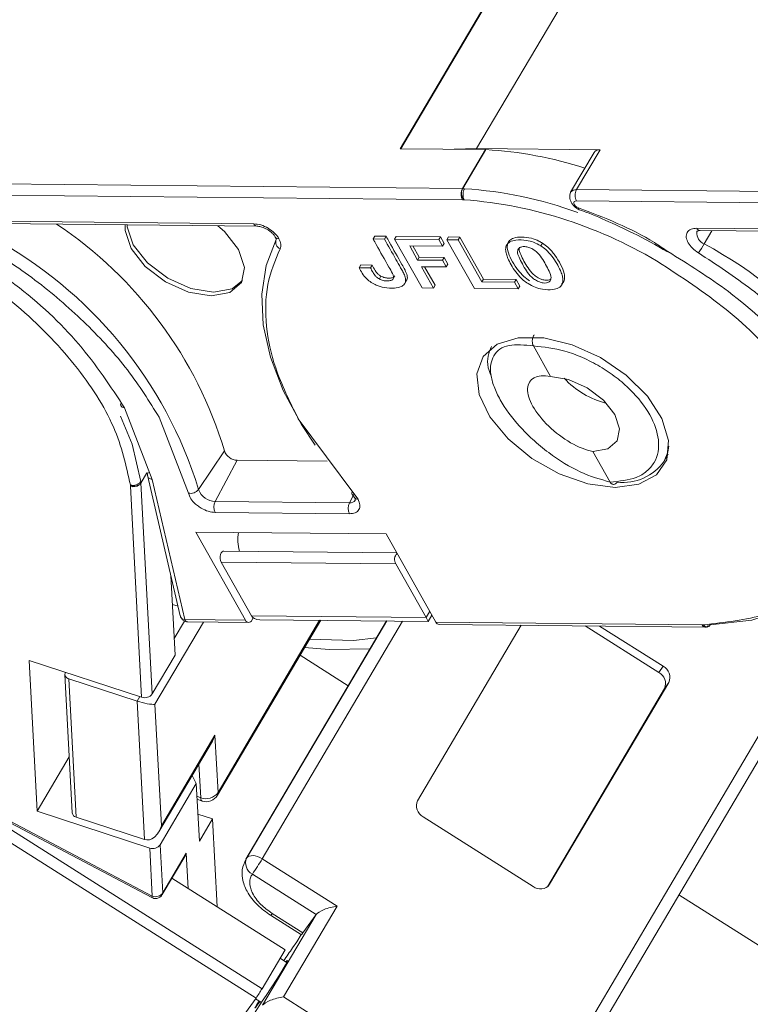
# Model space of a CAD drawing. Header units: millimetres. Extents: x 3045 to 3672, y -465 to -26.
# Tile 17 of 28: x 3339 to 3367, y -113 to -75. Entities that reach past the tile are written whole.
import ezdxf

# ---------------------------------------------------------------- set-up
doc = ezdxf.new("R2010")
doc.units = ezdxf.units.MM

msp = doc.modelspace()

# ---------------------------------------------------------------- linework, layer by layer
at = {"color": 7, "linetype": 'Continuous', "lineweight": 15}
for p, q in [((3365.512, -59.353), (3353.115, -80.336)), ((3353.142, -80.336), (3365.525, -59.376)), ((3356.053, -80.33), (3368.409, -59.417)), ((3353.115, -80.336), (3356.39, -80.368)), ((3355.189, -80.357), (3356.053, -80.33)), ((3360.786, -80.377), (3356.053, -80.33)), ((3356.39, -80.368), (3355.509, -81.86)), ((3355.519, -81.86), (3356.4, -80.369)), ((3360.555, -80.479), (3359.653, -82.005)), ((3359.884, -81.903), (3360.786, -80.377)), ((3355.509, -81.86), (3332.534, -81.631)), ((3332.529, -82.06), (3355.509, -82.289)), ((3355.476, -81.954), (3355.509, -81.86)), ((3355.523, -81.861), (3355.586, -81.865)), ((3382.86, -82.132), (3359.884, -81.903)), ((3355.509, -82.289), (3355.57, -82.289)), ((3359.88, -82.332), (3382.86, -82.561)), ((3359.983, -82.671), (3359.978, -82.67)), ((3337.141, -83.109), (3347.507, -83.212)), ((3337.264, -83.199), (3347.63, -83.302)), ((3352.083, -83.791), (3352.146, -83.684)), ((3352.146, -83.684), (3352.58, -83.688)), ((3352.58, -83.688), (3352.517, -83.795)), ((3352.907, -83.799), (3352.97, -83.692)), ((3352.97, -83.692), (3354.663, -83.709)), ((3354.6, -83.816), (3354.663, -83.709)), ((3354.663, -83.709), (3354.808, -83.966)), ((3354.914, -83.819), (3354.977, -83.712)), ((3354.977, -83.712), (3355.411, -83.717)), ((3355.348, -83.823), (3355.411, -83.717)), ((3355.411, -83.717), (3356.32, -85.328)), ((3364.492, -83.381), (3374.858, -83.484)), ((3364.615, -83.471), (3374.981, -83.574)), ((3365.072, -83.475), (3364.774, -83.979)), ((3352.517, -83.795), (3352.083, -83.791)), ((3354.6, -83.816), (3352.907, -83.799)), ((3352.907, -83.799), (3353.961, -85.667)), ((3354.745, -84.072), (3353.486, -84.06)), ((3353.486, -84.06), (3353.79, -84.598)), ((3353.61, -84.061), (3353.853, -84.492)), ((3354.6, -83.816), (3354.745, -84.072)), ((3354.745, -84.072), (3354.808, -83.966)), ((3354.914, -83.819), (3355.968, -85.687)), ((3355.348, -83.823), (3354.914, -83.819)), ((3356.257, -85.435), (3355.348, -83.823)), ((3358.509, -84.054), (3358.572, -83.947)), ((3351.544, -84.892), (3351.607, -84.786)), ((3351.607, -84.786), (3352.041, -84.79)), ((3351.978, -84.896), (3352.041, -84.79)), ((3353.79, -84.598), (3353.853, -84.492)), ((3353.79, -84.598), (3354.742, -84.608)), ((3353.853, -84.492), (3354.805, -84.501)), ((3353.934, -84.855), (3354.886, -84.864)), ((3354.395, -85.671), (3353.934, -84.855)), ((3354.058, -84.856), (3354.458, -85.565)), ((3354.742, -84.608), (3354.805, -84.501)), ((3354.742, -84.608), (3354.886, -84.864)), ((3354.805, -84.501), (3354.949, -84.758)), ((3354.949, -84.758), (3354.886, -84.864)), ((3351.978, -84.896), (3351.544, -84.892)), ((3352.322, -85.324), (3352.385, -85.218)), ((3353.298, -85.493), (3353.361, -85.387)), ((3354.395, -85.671), (3354.458, -85.565)), ((3356.257, -85.435), (3356.32, -85.328)), ((3357.5, -85.447), (3356.257, -85.435)), ((3356.32, -85.328), (3357.563, -85.341)), ((3357.5, -85.447), (3357.563, -85.341)), ((3357.645, -85.704), (3357.5, -85.447)), ((3357.563, -85.341), (3357.708, -85.597)), ((3357.708, -85.597), (3357.645, -85.704)), ((3359.319, -85.544), (3359.382, -85.438)), ((3353.961, -85.667), (3354.395, -85.671)), ((3355.968, -85.687), (3357.645, -85.704)), ((3358.228, -87.891), (3358.887, -89.06)), ((3342.557, -90.255), (3343.607, -93.007)), ((3345.002, -93.525), (3343.884, -90.624)), ((3349.215, -90.677), (3351.376, -93.588)), ((3345.393, -93.391), (3346.382, -91.913)), ((3360.508, -91.934), (3361.167, -93.102)), ((3346.874, -92.267), (3346.031, -93.85)), ((3350.316, -92.302), (3346.874, -92.267)), ((3363.238, -92.301), (3363.394, -92.038)), ((3343.18, -93.14), (3343.413, -92.746)), ((3343.173, -93.084), (3343.18, -93.138)), ((3343.611, -101.221), (3343.18, -93.138)), ((3343.434, -92.844), (3344.691, -98.229)), ((3343.607, -93.007), (3344.86, -98.373)), ((3342.779, -93.263), (3342.776, -93.215)), ((3343.209, -101.344), (3342.779, -93.263)), ((3345.068, -93.697), (3345.002, -93.525)), ((3351.173, -93.901), (3346.031, -93.85)), ((3351.173, -93.901), (3351.317, -93.631)), ((3351.28, -93.581), (3351.366, -93.696)), ((3351.376, -93.588), (3351.504, -93.761)), ((3351.175, -94.318), (3346.033, -94.267)), ((3347.187, -98.396), (3345.282, -95.019)), ((3345.282, -95.019), (3352.582, -95.092)), ((3352.582, -95.092), (3354.487, -98.469)), ((3352.988, -95.811), (3346.364, -95.745)), ((3346.258, -96.171), (3352.953, -96.238)), ((3347.417, -98.225), (3346.258, -96.171)), ((3352.953, -96.238), (3354.112, -98.292)), ((3344.492, -99.729), (3344.329, -96.681)), ((3344.337, -96.832), (3344.365, -96.832)), ((3344.606, -97.864), (3344.389, -97.793)), ((3354.253, -98.053), (3354.112, -98.292)), ((3344.854, -98.427), (3344.458, -99.097)), ((3344.86, -98.373), (3347.187, -98.396)), ((3346.113, -105.101), (3350.073, -98.398)), ((3350.034, -98.398), (3346.137, -104.995)), ((3352.599, -98.423), (3347.205, -107.554)), ((3347.238, -107.503), (3352.603, -98.424)), ((3354.112, -98.292), (3347.417, -98.225)), ((3347.435, -98.399), (3347.49, -98.306)), ((3347.739, -98.375), (3354.195, -98.439)), ((3347.829, -107.535), (3353.209, -98.43)), ((3354.112, -98.292), (3354.195, -98.439)), ((3354.195, -98.439), (3354.336, -98.2)), ((3369.476, -98.381), (3359.652, -115.011)), ((3343.719, -101.618), (3345.579, -98.469)), ((3344.983, -98.463), (3347.31, -98.486)), ((3357.754, -98.59), (3353.785, -105.309)), ((3354.487, -98.469), (3364.694, -98.57)), ((3354.61, -98.559), (3364.817, -98.66)), ((3363.036, -100.396), (3360.218, -98.614)), ((3363.205, -100.161), (3360.767, -98.62)), ((3364.694, -98.57), (3364.754, -98.571)), ((3359.913, -115.5), (3369.738, -98.871)), ((3338.893, -99.935), (3343.209, -101.344)), ((3339.201, -105.715), (3338.893, -99.935)), ((3344.492, -99.729), (3343.611, -101.221)), ((3349.282, -99.737), (3351.132, -100.907)), ((3363.205, -100.161), (3363.036, -100.396)), ((3340.267, -100.479), (3340.55, -105.779)), ((3340.413, -100.641), (3343.039, -101.498)), ((3340.696, -105.942), (3340.413, -100.641)), ((3358.763, -108.61), (3363.251, -101.015)), ((3358.851, -108.512), (3363.42, -100.78)), ((3363.42, -100.78), (3363.251, -101.015)), ((3343.143, -101.322), (3343.039, -101.498)), ((3343.039, -101.498), (3343.322, -106.799)), ((3343.966, -106.272), (3343.719, -101.618)), ((3346.02, -102.797), (3343.966, -106.272)), ((3346.137, -104.995), (3346.02, -102.797)), ((3343.868, -106.504), (3345.921, -103.029)), ((3340.435, -103.625), (3339.201, -105.715)), ((3345.406, -103.902), (3345.475, -105.198)), ((3345.303, -104.657), (3345.147, -104.34)), ((3343.918, -107), (3345.303, -104.657)), ((3345.303, -104.657), (3345.421, -106.861)), ((3345.475, -105.198), (3345.328, -105.131)), ((3336.6, -105.34), (3343.6, -109.021)), ((3336.659, -105.308), (3343.615, -108.966)), ((3345.335, -105.25), (3345.527, -105.322)), ((3347.824, -112.513), (3337.265, -105.836)), ((3343.517, -107.123), (3339.201, -105.715)), ((3343.322, -106.799), (3340.696, -105.942)), ((3345.365, -105.826), (3345.924, -106.008)), ((3353.999, -105.927), (3358.221, -108.597)), ((3347.596, -112.868), (3337.039, -106.193)), ((3345.421, -106.861), (3345.924, -106.008)), ((3345.924, -106.008), (3346.103, -109.376)), ((3344.017, -108.843), (3343.918, -107)), ((3343.615, -108.966), (3343.517, -107.123)), ((3344.002, -108.907), (3344.904, -107.381)), ((3344.919, -107.316), (3344.017, -108.843)), ((3344.991, -108.672), (3344.919, -107.316)), ((3347.205, -107.554), (3347.238, -107.503)), ((3350.701, -109.351), (3347.829, -107.535)), ((3347.453, -108.122), (3349.902, -109.67)), ((3348.706, -111.021), (3344.372, -108.281)), ((3358.851, -108.512), (3358.816, -108.561)), ((3363.802, -108.918), (3369.861, -112.749)), ((3348.647, -112.826), (3350.701, -109.351)), ((3349.902, -109.67), (3347.848, -113.146)), ((3348.152, -109.699), (3349.335, -110.446)), ((3349.394, -110.375), (3348.212, -109.627)), ((3349.902, -109.67), (3349.394, -110.375)), ((3349.325, -110.44), (3349.165, -110.711)), ((3349.165, -110.711), (3348.996, -110.946)), ((3348.706, -111.021), (3347.824, -112.513)), ((3348.767, -111.504), (3348.515, -111.344)), ((3345.99, -115.099), (3347.596, -112.868)), ((3347.83, -112.995), (3347.008, -114.256)), ((3347.573, -112.9), (3347.798, -113.043)), ((3347.702, -112.982), (3347.653, -113.065)), ((3354.727, -116.671), (3348.647, -112.826))]:
    msp.add_line(p, q, dxfattribs=at)
at = {"color": 7, "linetype": 'Continuous', "lineweight": 15, "flags": 128}
for points in [[(3359.631, -82.068), (3359.632, -82.064), (3359.653, -82.005)], [(3359.956, -82.599), (3359.897, -82.57), (3359.845, -82.531), (3359.806, -82.485), (3359.783, -82.439), (3359.78, -82.396), (3359.796, -82.361), (3359.831, -82.339), (3359.88, -82.332)], [(3359.978, -82.67), (3359.975, -82.669), (3359.964, -82.655), (3359.958, -82.632), (3359.956, -82.599)], [(3346.135, -83.287), (3346.383, -83.507), (3346.927, -84.196), (3347.158, -84.881), (3347.04, -85.46), (3346.591, -85.842), (3345.879, -85.971), (3345.012, -85.827), (3344.124, -85.431), (3343.348, -84.843), (3342.803, -84.155), (3342.572, -83.469), (3342.574, -83.251)], [(3342.652, -83.252), (3342.656, -83.327), (3342.887, -84.012), (3343.432, -84.701), (3344.208, -85.289), (3345.096, -85.685), (3345.963, -85.829), (3346.675, -85.7), (3347.078, -85.387)], [(3364.493, -83.524), (3364.496, -83.515), (3364.513, -83.484)], [(3348.37, -83.816), (3347.985, -84.807), (3347.818, -85.901), (3347.873, -87.078), (3348.148, -88.317), (3348.638, -89.597), (3349.335, -90.894), (3349.857, -91.684)], [(3348.384, -83.781), (3348.381, -83.791), (3348.37, -83.816)], [(3361.364, -93.306), (3360.317, -93.168), (3359.219, -92.787), (3358.167, -92.196), (3357.255, -91.447), (3356.563, -90.608), (3356.154, -89.753), (3356.063, -88.957), (3356.299, -88.292), (3356.841, -87.816), (3357.64, -87.573), (3358.625, -87.582), (3359.71, -87.845), (3360.797, -88.337), (3361.79, -89.014), (3362.601, -89.817), (3363.158, -90.674), (3363.411, -91.509), (3363.338, -92.247), (3362.944, -92.824), (3362.267, -93.188), (3361.364, -93.306)], [(3358.887, -89.06), (3359.58, -89.175), (3360.291, -89.492), (3360.911, -89.962), (3361.347, -90.513), (3361.532, -91.062), (3361.437, -91.524), (3361.078, -91.831), (3360.508, -91.934)], [(3342.401, -90.585), (3342.843, -91.65), (3343.173, -93.084)], [(3363.423, -91.724), (3363.381, -91.961), (3363.238, -92.302)], [(3370.158, -91.82), (3370.373, -92.531), (3370.56, -93.928), (3370.403, -95.206), (3369.908, -96.324), (3369.09, -97.245), (3367.976, -97.941), (3366.602, -98.388), (3365.01, -98.573)], [(3346.258, -96.171), (3346.232, -96.108), (3346.219, -96.034), (3346.219, -95.956), (3346.234, -95.882), (3346.261, -95.819), (3346.297, -95.773), (3346.34, -95.749), (3346.364, -95.745)], [(3364.817, -98.66), (3364.836, -98.659), (3364.852, -98.654)], [(3352.214, -99.076), (3351.328, -99.167), (3349.642, -99.128)], [(3351.969, -99.491), (3350.403, -99.524), (3349.455, -99.444)], [(3345.527, -105.322), (3345.519, -105.318), (3345.497, -105.295), (3345.482, -105.254), (3345.475, -105.198)], [(3346.137, -104.995), (3346.131, -105.055), (3346.113, -105.101)], [(3344.904, -107.381), (3344.914, -107.359), (3344.919, -107.316)], [(3347.238, -107.503), (3347.279, -107.463), (3347.335, -107.434), (3347.403, -107.418), (3347.481, -107.415), (3347.566, -107.427), (3347.655, -107.451), (3347.744, -107.488), (3347.829, -107.535)], [(3343.6, -109.021), (3343.6, -109.021), (3343.599, -109.012), (3343.605, -108.994), (3343.615, -108.966)], [(3344.017, -108.843), (3344.012, -108.886), (3344.002, -108.907)], [(3348.737, -111.485), (3348.788, -111.425), (3348.795, -111.446), (3348.721, -111.591), (3348.578, -111.838), (3348.387, -112.151), (3348.178, -112.48), (3347.982, -112.777), (3347.83, -112.995)], [(3347.736, -113.004), (3347.689, -113.075), (3347.63, -113.159), (3347.587, -113.219), (3347.561, -113.249), (3347.555, -113.248), (3347.569, -113.214), (3347.603, -113.152), (3347.653, -113.065)]]:
    msp.add_lwpolyline(points, dxfattribs=at)
at = {"color": 7, "linetype": 'Continuous', "lineweight": 15}
for centre, radius, start, end in [((3356.387, -80.659), 0.291, 87.5589, 89.4215), ((3355.542, -95.559), 15.214, 72.162, 86.7674), ((3360.753, -80.616), 0.241, 82.2333, 145.3115), ((3355.932, -82.077), 0.473, 164.9284, 206.5629), ((3355.834, -82.077), 0.379, 145.1938, 161.0026), ((3355.506, -82.151), 0.291, 87.5589, 89.4215), ((3354.6, -97.397), 15.562, 69.9815, 86.3704), ((3359.852, -82.142), 0.241, 82.2333, 145.3115), ((3360.296, -82.122), 0.466, 152.0331, 206.8221), ((3354.278, -99.137), 16.898, 58.2774, 85.6137), ((3331.12, -96.486), 15.932, 16.6798, 56.3408), ((3347.642, -83.156), 0.146, 202.37, 265.2906), ((3329.633, -98.24), 16.489, 17.1036, 61.8092), ((3364.627, -83.325), 0.146, 202.383, 265.1601), ((3364.942, -83.561), 0.451, 175.2517, 248.0157), ((3348.63, -83.915), 0.278, 159.1127, 245.3385), ((3355.686, -78.597), 10.562, 327.1417, 329.3621), ((3356.984, -98.512), 16.489, 17.1036, 61.8092), ((3361.834, -86.88), 3.307, 222.8165, 256.0334), ((3346.889, -91.728), 0.54, 200.1025, 268.43), ((3361.67, -91.205), 1.914, 263.1086, 325.0166), ((3342.896, -92.904), 0.378, 251.9111, 305.2866), ((3345.095, -93.158), 0.378, 255.667, 322.0604), ((3346.05, -93.15), 0.699, 200.1025, 268.43), ((3351.37, -93.532), 0.103, 145.1496, 208.1152), ((3346.452, -94.056), 0.469, 153.8942, 206.6934), ((3351.594, -94.107), 0.469, 153.8942, 206.6934), ((3351.203, -93.666), 0.237, 262.7604, 328.6213), ((3351.333, -93.51), 0.0891, 232.4425, 298.5794), ((3348.397, -95.335), 1.499, 168.4515, 196.1044), ((3353.235, -96.066), 0.331, 135.2349, 211.3106), ((3344.892, -98.164), 0.211, 197.8667, 261.2997), ((3344.995, -98.318), 0.145, 202.1718, 265.3712), ((3347.312, -98.35), 0.132, 200.2136, 338.6309), ((3354.622, -98.414), 0.145, 202.1718, 265.3713), ((3364.832, -98.511), 0.15, 203.2699, 264.2731), ((3362.984, -100.584), 0.477, 335.8413, 62.4257), ((3340.443, -100.471), 0.173, 152.4848, 259.9403), ((3362.815, -100.819), 0.477, 335.8413, 62.4257), ((3343.328, -101.014), 0.35, 250.2128, 323.8964), ((3345.67, -104.655), 0.578, 250.2128, 323.8964), ((3345.682, -104.847), 0.5, 251.9246, 329.4249), ((3354.22, -105.504), 0.477, 155.8413, 242.4257), ((3340.738, -105.757), 0.19, 186.8647, 256.9613), ((3343.636, -106.794), 0.35, 250.2128, 323.8964), ((3347.674, -107.699), 0.477, 155.8413, 242.4257), ((3339.856, -102.826), 9.261, 325.12, 329.4334), ((3358.495, -108.246), 0.445, 232.0725, 323.2096), ((3343.734, -108.637), 0.35, 250.2128, 323.8964), ((3348.037, -109.542), 0.194, 306.2539, 333.8656), ((3349.22, -110.289), 0.194, 306.2423, 333.8736), ((3362.018, -120.202), 15.977, 144.595, 146.7267), ((3342.991, -109.658), 5.614, 325.12, 329.4334)]:
    msp.add_arc(centre, radius, start, end, dxfattribs=at)
for centre, major_axis, ratio, start_param, end_param in [((3359.697, -90.497), (1.59, -1.273), 0.457825, 2.421458, 5.563051), ((3348.033, -97.878), (-0.616, -0.347), 0.577382, 0, 0.785479), ((3343.264, -101.47), (-0.507, 0.124), 0.169823, 1.15293, 2.723726), ((3345.565, -102.649), (-0.167, -0.681), 0.680481, 1.15293, 1.51953), ((3343.512, -106.124), (-0.167, -0.681), 0.680481, 6.231919, 7.802716), ((3350.531, -109.586), (-0.651, -0.157), 0.298541, 4.378168, 5.948965), ((3348.478, -113.061), (-0.651, -0.157), 0.298541, 4.378168, 5.948965)]:
    msp.add_ellipse(centre, major_axis=major_axis, ratio=ratio, start_param=start_param, end_param=end_param, dxfattribs=at)
for points, knots in [([(3342.776, -93.215), (3342.615, -92.481), (3342.285, -90.983), (3340.737, -88.58), (3338.542, -86.328), (3335.863, -84.421), (3332.907, -82.97), (3329.872, -82.106), (3327.006, -81.879), (3325.516, -82.293), (3324.787, -82.496)], [0, 0, 0, 0, 0.122369, 0.25, 0.377631, 0.5, 0.622369, 0.75, 0.877631, 1, 1, 1, 1]), ([(3355.57, -82.289), (3355.553, -82.267), (3355.519, -82.221), (3355.485, -82.135), (3355.467, -82.042), (3355.473, -81.984), (3355.476, -81.954)], [0, 0, 0, 0, 0.244694, 0.499967, 0.74569, 1, 1, 1, 1]), ([(3355.57, -82.289), (3355.558, -82.26), (3355.539, -82.214), (3355.53, -82.138), (3355.528, -82.077), (3355.534, -82.016), (3355.549, -81.94), (3355.571, -81.895), (3355.586, -81.865)], [0, 0, 0, 0, 0.239412, 0.368304, 0.499941, 0.631586, 0.760503, 1, 1, 1, 1]), ([(3359.632, -82.063), (3359.626, -82.092), (3359.614, -82.151), (3359.625, -82.247), (3359.655, -82.342), (3359.705, -82.433), (3359.767, -82.515), (3359.838, -82.584), (3359.912, -82.638), (3359.96, -82.661), (3359.983, -82.671)], [0, 0, 0, 0, 0.133671, 0.26648, 0.39758, 0.526145, 0.651383, 0.772551, 0.888962, 1, 1, 1, 1]), ([(3359.956, -82.599), (3360.956, -82.98), (3362.15, -83.435), (3363.212, -84.157), (3363.385, -84.274)], [0, 0, 0, 0, 0.838058, 1, 1, 1, 1]), ([(3359.978, -82.671), (3359.982, -82.672), (3360.317, -82.781), (3361.013, -83.079), (3362.15, -83.593), (3362.932, -84.035), (3363.369, -84.282)], [0, 0, 0, 0, 0.003739, 0.291514, 0.604508, 1, 1, 1, 1]), ([(3347.507, -83.212), (3347.596, -83.221), (3347.776, -83.239), (3348.066, -83.372), (3348.273, -83.53), (3348.404, -83.672), (3348.45, -83.745), (3348.473, -83.782)], [0, 0, 0, 0, 0.249007, 0.500519, 0.750159, 0.87592, 1, 1, 1, 1]), ([(3347.63, -83.302), (3347.677, -83.306), (3347.752, -83.312), (3347.874, -83.351), (3347.98, -83.397), (3348.089, -83.462), (3348.19, -83.541), (3348.277, -83.629), (3348.316, -83.688), (3348.334, -83.718)], [0, 0, 0, 0, 0.191349, 0.30669, 0.433921, 0.570786, 0.71376, 0.858395, 1, 1, 1, 1]), ([(3348.334, -83.718), (3348.341, -83.731), (3348.356, -83.759), (3348.366, -83.787), (3348.372, -83.787), (3348.375, -83.787)], [0, 0, 0, 0, 0.275371, 0.579235, 1, 1, 1, 1]), ([(3348.473, -83.782), (3348.44, -83.779), (3348.377, -83.772), (3348.35, -83.734), (3348.337, -83.715)], [0, 0, 0, 0, 0.522763, 1, 1, 1, 1]), ([(3352.58, -83.688), (3352.621, -83.76), (3352.823, -84.12), (3353.104, -84.622), (3353.389, -85.117), (3353.404, -85.328), (3353.362, -85.374), (3353.354, -85.382)], [0, 0, 0, 0, 0.124278, 0.62139, 0.871004, 0.976095, 1, 1, 1, 1]), ([(3358.084, -85.397), (3358.008, -85.342), (3357.811, -85.201), (3357.491, -84.8), (3357.258, -84.381), (3357.21, -84.018), (3357.297, -83.85), (3357.488, -83.739), (3357.779, -83.706), (3358.114, -83.742), (3358.393, -83.842), (3358.527, -83.921), (3358.572, -83.947)], [0, 0, 0, 0, 0.070932, 0.184598, 0.426645, 0.509965, 0.594187, 0.668147, 0.772708, 0.882165, 0.960577, 1, 1, 1, 1]), ([(3364.163, -83.938), (3364.131, -83.867), (3364.083, -83.758), (3364.089, -83.627), (3364.122, -83.538), (3364.184, -83.466), (3364.296, -83.398), (3364.415, -83.387), (3364.492, -83.381)], [0, 0, 0, 0, 0.239443, 0.369505, 0.5, 0.630063, 0.760557, 1, 1, 1, 1]), ([(3364.492, -83.527), (3364.493, -83.512), (3364.494, -83.481), (3364.572, -83.474), (3364.613, -83.471)], [0, 0, 0, 0, 0.482612, 1, 1, 1, 1]), ([(3336.034, -84.002), (3336.826, -84.494), (3338.612, -85.603), (3340.928, -87.788), (3342.017, -89.437), (3342.557, -90.255)], [0, 0, 0, 0, 0.286372, 0.645821, 1, 1, 1, 1]), ([(3343.884, -90.624), (3343.503, -90.016), (3342.74, -88.798), (3341.136, -87.048), (3339.295, -85.424), (3337.9, -84.509), (3337.208, -84.055)], [0, 0, 0, 0, 0.252852, 0.506156, 0.754853, 1, 1, 1, 1]), ([(3348.473, -83.782), (3348.506, -83.854), (3348.571, -83.998), (3348.533, -84.111), (3348.514, -84.168)], [0, 0, 0, 0, 0.502524, 1, 1, 1, 1]), ([(3351.544, -84.892), (3351.582, -84.964), (3351.66, -85.108), (3351.812, -85.306), (3352.006, -85.463), (3352.24, -85.58), (3352.555, -85.673), (3352.885, -85.687), (3353.148, -85.634), (3353.29, -85.53), (3353.343, -85.389), (3353.311, -85.224), (3353.23, -85.053), (3353.105, -84.84), (3352.871, -84.421), (3352.664, -84.054), (3352.517, -83.795)], [0, 0, 0, 0, 0.060966, 0.122555, 0.166943, 0.211374, 0.27887, 0.373201, 0.446631, 0.499185, 0.54401, 0.599254, 0.643956, 0.689261, 0.779896, 1, 1, 1, 1]), ([(3352.083, -83.791), (3352.124, -83.863), (3352.327, -84.222), (3352.565, -84.66), (3352.808, -85.064), (3352.865, -85.207), (3352.874, -85.289), (3352.84, -85.349), (3352.755, -85.391), (3352.627, -85.403), (3352.472, -85.39), (3352.372, -85.346), (3352.322, -85.324)], [0, 0, 0, 0, 0.10516, 0.525798, 0.642954, 0.69438, 0.736747, 0.770674, 0.814759, 0.886948, 0.943322, 1, 1, 1, 1]), ([(3358.509, -84.054), (3358.419, -84.004), (3358.239, -83.905), (3357.903, -83.824), (3357.585, -83.816), (3357.314, -83.891), (3357.172, -84.038), (3357.154, -84.227), (3357.199, -84.411), (3357.282, -84.615), (3357.412, -84.853), (3357.591, -85.117), (3357.795, -85.345), (3357.959, -85.46), (3358.022, -85.503)], [0, 0, 0, 0, 0.077118, 0.154064, 0.277592, 0.365915, 0.454804, 0.533143, 0.595307, 0.659002, 0.75277, 0.848192, 0.942337, 1, 1, 1, 1]), ([(3358.896, -85.349), (3358.9, -85.324), (3358.917, -85.228), (3358.796, -84.937), (3358.61, -84.606), (3358.391, -84.308), (3358.204, -84.177), (3358.054, -84.108), (3357.906, -84.077), (3357.775, -84.086), (3357.681, -84.131), (3357.649, -84.183), (3357.634, -84.207)], [0, 0, 0, 0, 0.049968, 0.193018, 0.475404, 0.617015, 0.680621, 0.743737, 0.81298, 0.874323, 0.941059, 1, 1, 1, 1]), ([(3357.697, -84.101), (3357.691, -84.124), (3357.67, -84.207), (3357.741, -84.398), (3357.862, -84.642), (3358.019, -84.9), (3358.177, -85.116), (3358.364, -85.26), (3358.516, -85.335), (3358.664, -85.374), (3358.79, -85.378), (3358.846, -85.351), (3358.872, -85.338)], [0, 0, 0, 0, 0.05167, 0.187007, 0.343365, 0.501749, 0.658822, 0.733388, 0.80745, 0.875687, 0.943882, 1, 1, 1, 1]), ([(3358.022, -85.503), (3358.112, -85.553), (3358.293, -85.653), (3358.628, -85.737), (3358.943, -85.747), (3359.21, -85.676), (3359.349, -85.534), (3359.372, -85.352), (3359.333, -85.172), (3359.253, -84.968), (3359.125, -84.726), (3358.946, -84.455), (3358.741, -84.218), (3358.574, -84.1), (3358.509, -84.054)], [0, 0, 0, 0, 0.077726, 0.155352, 0.276594, 0.36227, 0.448522, 0.525591, 0.586453, 0.64883, 0.745829, 0.844558, 0.939133, 1, 1, 1, 1]), ([(3358.572, -83.947), (3358.646, -84), (3358.84, -84.14), (3359.158, -84.543), (3359.398, -84.971), (3359.436, -85.331), (3359.389, -85.469), (3359.318, -85.508), (3359.309, -85.513)], [0, 0, 0, 0, 0.1131848, 0.298599, 0.7054474, 0.8419563, 0.9798681, 1, 1, 1, 1]), ([(3348.514, -84.168), (3348.329, -84.611), (3347.954, -85.513), (3347.938, -87.079), (3348.289, -88.814), (3348.89, -90.023), (3349.215, -90.677)], [0, 0, 0, 0, 0.244254, 0.496621, 0.728157, 1, 1, 1, 1]), ([(3357.634, -84.207), (3357.628, -84.23), (3357.607, -84.314), (3357.711, -84.592), (3357.894, -84.919), (3358.114, -85.223), (3358.301, -85.367), (3358.453, -85.441), (3358.602, -85.481), (3358.733, -85.482), (3358.844, -85.441), (3358.877, -85.381), (3358.896, -85.349)], [0, 0, 0, 0, 0.047136, 0.170596, 0.457333, 0.600622, 0.668644, 0.736207, 0.798456, 0.860666, 0.924302, 1, 1, 1, 1]), ([(3363.385, -84.274), (3364.177, -84.766), (3365.963, -85.875), (3368.279, -88.06), (3369.367, -89.709), (3369.908, -90.527)], [0, 0, 0, 0, 0.286372, 0.645821, 1, 1, 1, 1]), ([(3371.235, -90.896), (3370.853, -90.288), (3370.09, -89.07), (3368.486, -87.32), (3366.645, -85.696), (3365.251, -84.781), (3364.558, -84.327)], [0, 0, 0, 0, 0.252852, 0.506156, 0.754853, 1, 1, 1, 1]), ([(3352.041, -84.79), (3352.079, -84.862), (3352.136, -84.97), (3352.232, -85.103), (3352.312, -85.177), (3352.364, -85.206), (3352.385, -85.218)], [0, 0, 0, 0, 0.477705, 0.719241, 0.886128, 1, 1, 1, 1]), ([(3369.722, -95.839), (3369.806, -95.717), (3370.245, -95.083), (3370.222, -93.499), (3369.607, -91.244), (3368.087, -88.854), (3365.899, -86.574), (3364.062, -85.359), (3363.163, -84.764)], [0, 0, 0, 0, 0.044774, 0.232589, 0.420404, 0.616295, 0.812185, 1, 1, 1, 1]), ([(3352.322, -85.324), (3352.3, -85.312), (3352.245, -85.28), (3352.154, -85.194), (3352.068, -85.061), (3352.01, -84.956), (3351.978, -84.896)], [0, 0, 0, 0, 0.120772, 0.299416, 0.603738, 1, 1, 1, 1]), ([(3352.385, -85.218), (3352.432, -85.239), (3352.525, -85.28), (3352.679, -85.297), (3352.805, -85.286), (3352.893, -85.25), (3352.914, -85.216), (3352.922, -85.201)], [0, 0, 0, 0, 0.2110082, 0.4194991, 0.7200972, 0.8783823, 1, 1, 1, 1]), ([(3358.258, -87.463), (3358.249, -87.477), (3358.227, -87.511), (3358.203, -87.576), (3358.188, -87.647), (3358.183, -87.725), (3358.192, -87.811), (3358.216, -87.864), (3358.228, -87.891)], [0, 0, 0, 0, 0.1177988, 0.2924062, 0.4522723, 0.5724292, 0.7830569, 1, 1, 1, 1]), ([(3361.167, -93.102), (3360.794, -92.999), (3360.045, -92.791), (3358.978, -92.127), (3358.208, -91.491), (3357.532, -90.813), (3357.012, -90.106), (3356.701, -89.442), (3356.54, -88.826), (3356.643, -88.202), (3357.216, -87.783), (3357.893, -87.856), (3358.228, -87.891)], [0, 0, 0, 0, 0.125188, 0.250856, 0.319613, 0.380838, 0.50002, 0.563142, 0.625674, 0.747351, 0.875025, 1, 1, 1, 1]), ([(3356.607, -89.014), (3356.566, -88.916), (3356.448, -88.637), (3356.474, -88.263), (3356.572, -88.027), (3356.621, -87.909)], [0, 0, 0, 0, 0.209865, 0.603277, 1, 1, 1, 1]), ([(3358.228, -87.891), (3358.625, -87.93), (3359.235, -87.99), (3360.117, -88.323), (3360.785, -88.665), (3361.409, -89.086), (3362.11, -89.696), (3362.76, -90.527), (3363.046, -91.355), (3363.028, -91.957), (3362.876, -92.371), (3362.588, -92.703), (3362.075, -93.023), (3361.525, -93.071), (3361.167, -93.102)], [0, 0, 0, 0, 0.120094, 0.184653, 0.250509, 0.316292, 0.380636, 0.5, 0.619364, 0.683708, 0.749491, 0.815347, 0.879906, 1, 1, 1, 1]), ([(3342.557, -90.255), (3342.524, -90.251), (3342.456, -90.242), (3342.408, -90.184), (3342.4, -90.121), (3342.417, -90.083), (3342.423, -90.07)], [0, 0, 0, 0, 0.2980458, 0.620254, 0.8709335, 1, 1, 1, 1]), ([(3343.461, -92.728), (3343.45, -92.751), (3343.428, -92.8), (3343.435, -92.866), (3343.461, -92.918), (3343.496, -92.955), (3343.544, -92.988), (3343.586, -93.001), (3343.607, -93.007)], [0, 0, 0, 0, 0.197231, 0.429158, 0.558746, 0.697086, 0.844173, 1, 1, 1, 1]), ([(3343.18, -93.138), (3343.173, -93.149), (3343.155, -93.174), (3343.129, -93.198), (3343.114, -93.212)], [0, 0, 0, 0, 0.417545, 1, 1, 1, 1]), ([(3361.167, -93.102), (3361.182, -93.123), (3361.207, -93.158), (3361.253, -93.186), (3361.294, -93.195), (3361.336, -93.189), (3361.379, -93.17), (3361.415, -93.139), (3361.434, -93.114), (3361.44, -93.105)], [0, 0, 0, 0, 0.204049, 0.340626, 0.499474, 0.615725, 0.75984, 0.920238, 1, 1, 1, 1]), ([(3343.114, -93.212), (3343.095, -93.223), (3343.063, -93.242), (3342.996, -93.256), (3342.924, -93.259), (3342.845, -93.245), (3342.798, -93.225), (3342.776, -93.215)], [0, 0, 0, 0, 0.200957, 0.349358, 0.590717, 0.801155, 1, 1, 1, 1]), ([(3346.033, -94.267), (3345.944, -94.258), (3345.77, -94.24), (3345.526, -94.129), (3345.344, -94.009), (3345.186, -93.872), (3345.112, -93.763), (3345.068, -93.697)], [0, 0, 0, 0, 0.249471, 0.485923, 0.631324, 0.776361, 1, 1, 1, 1]), ([(3351.504, -93.761), (3351.536, -93.834), (3351.6, -93.982), (3351.556, -94.167), (3351.415, -94.295), (3351.255, -94.31), (3351.175, -94.318)], [0, 0, 0, 0, 0.250177, 0.500521, 0.750628, 1, 1, 1, 1]), ([(3351.366, -93.696), (3351.377, -93.719), (3351.395, -93.754), (3351.401, -93.794), (3351.402, -93.791), (3351.402, -93.789)], [0, 0, 0, 0, 0.404595, 0.647666, 1, 1, 1, 1]), ([(3351.504, -93.761), (3351.471, -93.757), (3351.409, -93.751), (3351.382, -93.713), (3351.37, -93.695)], [0, 0, 0, 0, 0.526402, 1, 1, 1, 1]), ([(3364.754, -98.571), (3365.57, -98.479), (3367.235, -98.292), (3368.97, -97.311), (3369.494, -96.286), (3369.722, -95.839)], [0, 0, 0, 0, 0.351174, 0.717445, 1, 1, 1, 1]), ([(3344.694, -98.228), (3344.701, -98.255), (3344.718, -98.319), (3344.788, -98.397), (3344.882, -98.453), (3344.951, -98.459), (3344.983, -98.462)], [0, 0, 0, 0, 0.2059253, 0.4901773, 0.7593209, 1, 1, 1, 1]), ([(3364.886, -98.636), (3364.875, -98.645), (3364.856, -98.659), (3364.825, -98.662), (3364.796, -98.651), (3364.77, -98.619), (3364.76, -98.586), (3364.754, -98.571)], [0, 0, 0, 0, 0.200957, 0.349358, 0.590717, 0.801155, 1, 1, 1, 1]), ([(3364.933, -98.586), (3364.923, -98.603), (3364.907, -98.631), (3364.892, -98.655), (3364.889, -98.658), (3364.887, -98.66)], [0, 0, 0, 0, 0.390646, 0.627298, 1, 1, 1, 1]), ([(3347.255, -107.478), (3347.189, -107.597), (3347.051, -107.848), (3347.055, -108.315), (3347.239, -108.815), (3347.612, -109.309), (3347.979, -109.574), (3348.152, -109.699)], [0, 0, 0, 0, 0.164138, 0.347163, 0.548526, 0.787543, 1, 1, 1, 1]), ([(3348.212, -109.627), (3348.059, -109.517), (3347.824, -109.347), (3347.592, -109.073), (3347.501, -108.927), (3347.463, -108.852), (3347.458, -108.842), (3347.389, -108.698), (3347.338, -108.492), (3347.364, -108.318), (3347.389, -108.239), (3347.409, -108.188), (3347.438, -108.145), (3347.453, -108.122)], [0, 0, 0, 0, 0.239397, 0.369537, 0.499905, 0.500469, 0.504986, 0.517595, 0.759373, 0.879558, 0.885571, 0.939497, 1, 1, 1, 1]), ([(3343.602, -109.018), (3343.628, -109.031), (3343.689, -109.06), (3343.8, -109.058), (3343.899, -109.017), (3343.968, -108.963), (3343.989, -108.92), (3343.997, -108.904)], [0, 0, 0, 0, 0.188863, 0.438794, 0.694377, 0.881943, 1, 1, 1, 1])]:
    msp.add_open_spline(points, degree=3, knots=knots, dxfattribs=at)
for points in [[(3364.558, -84.327), (3364.475, -84.269), (3364.309, -84.154), (3364.211, -84.01), (3364.163, -83.938)], [(3342.776, -93.215), (3342.814, -93.222), (3342.889, -93.237), (3343.007, -93.215), (3343.111, -93.163), (3343.152, -93.111), (3343.173, -93.084)], [(3364.754, -98.571), (3364.773, -98.595), (3364.812, -98.645), (3364.884, -98.667), (3364.955, -98.646), (3364.992, -98.597), (3365.01, -98.573)]]:
    msp.add_open_spline(points, degree=3, dxfattribs=at)

doc.saveas('drawing.dxf')
